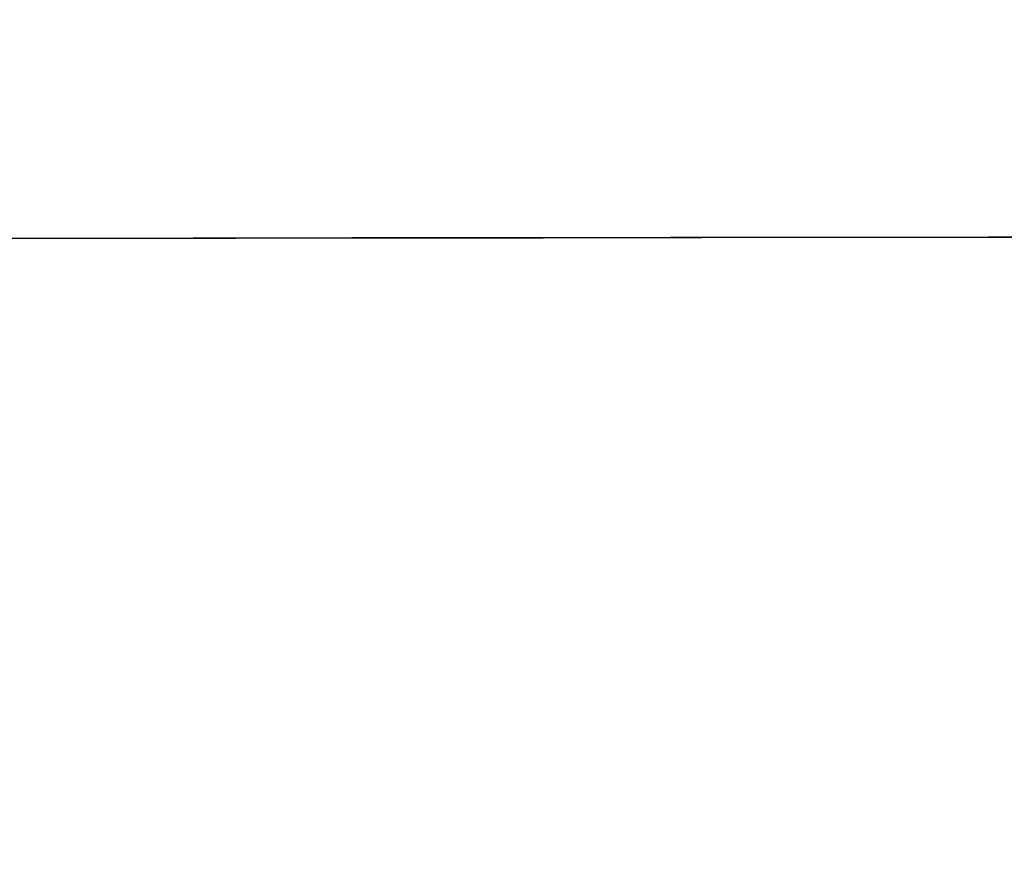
# Model space of a CAD drawing. Header units: millimetres. Extents: x -2852 to 102, y -106 to 97.
# Tile 207 of 256: x -717 to -699, y -12 to 3. Entities that reach past the tile are written whole.
import ezdxf

# ---------------------------------------------------------------- set-up
doc = ezdxf.new("R2010")
doc.units = ezdxf.units.MM
doc.header["$MEASUREMENT"] = 0
doc.layers.add('Predefinito', color=5, linetype='Continuous')

msp = doc.modelspace()

# ---------------------------------------------------------------- linework, layer by layer
at = {"layer": 'Predefinito', "extrusion": (-0.001367, 0.999999, 0)}
for points in [[(64.272, 1026.299), (114.855, 933.904), (131.997, 904.448), (149.724, 875.343), (169.253, 844.957), (190.093, 814.542), (200.992, 799.478), (212.179, 784.626), (223.646, 770.047), (235.446, 755.736), (247.449, 741.9), (259.829, 728.401), (272.338, 715.565), (278.747, 709.301), (285.266, 703.152), (291.702, 697.297), (298.249, 691.567), (304.909, 685.97), (311.688, 680.516), (318.347, 675.397), (325.123, 670.432), (332.018, 665.636), (339.035, 661.02), (345.91, 656.757), (352.902, 652.689), (360.013, 648.829), (367.24, 645.193), (374.335, 641.909), (381.535, 638.866), (385.173, 637.439), (388.837, 636.079), (392.525, 634.787), (396.238, 633.565), (400.428, 632.282), (404.645, 631.09), (408.887, 629.991), (413.15, 628.985), (417.184, 628.121), (421.235, 627.339), (425.301, 626.637), (429.381, 626.015), (433.444, 625.477), (437.517, 625.017), (441.597, 624.634), (445.685, 624.328), (449.777, 624.098), (453.873, 623.942), (457.972, 623.861), (462.071, 623.853), (470.244, 624.051), (478.406, 624.529), (486.547, 625.279), (494.66, 626.292), (502.73, 627.558), (510.756, 629.072), (518.735, 630.826), (526.659, 632.811), (534.488, 635.012), (542.253, 637.429), (549.95, 640.057), (557.573, 642.89), (565.032, 645.886), (572.41, 649.073), (579.705, 652.448), (586.913, 656.005), (593.875, 659.66), (600.745, 663.485), (607.519, 667.477), (614.191, 671.637), (620.341, 675.681), (626.394, 679.871), (632.344, 684.206), (638.185, 688.686), (645.582, 694.709), (652.775, 700.974), (656.585, 704.469), (660.331, 708.031), (664.013, 711.66), (667.63, 715.354), (674.543, 722.79), (681.203, 730.452), (687.557, 738.254), (693.673, 746.245), (699.554, 754.398), (705.219, 762.705), (710.715, 771.198), (716.021, 779.808), (721.257, 788.694), (726.337, 797.672), (736.107, 815.841), (791.425, 926.067), (803.138, 947.605), (815.813, 969.545), (839.302, 1007.397), (842.429, 1012.752), (843.86, 1015.323), (845.243, 1017.918), (846.485, 1020.37), (847.665, 1022.852), (848.653, 1025.096), (849.119, 1026.23), (849.565, 1027.372)], [(64.272, 1026.299), (114.855, 933.904), (131.997, 904.448), (149.724, 875.343), (169.253, 844.957), (190.093, 814.542), (200.992, 799.478), (212.179, 784.626), (223.646, 770.047), (235.446, 755.736), (247.449, 741.9), (259.829, 728.401), (272.338, 715.565), (278.747, 709.301), (285.266, 703.152), (291.702, 697.297), (298.249, 691.567), (304.909, 685.97), (311.688, 680.516), (318.347, 675.397), (325.123, 670.432), (332.018, 665.636), (339.035, 661.02), (345.91, 656.757), (352.902, 652.689), (360.013, 648.829), (367.24, 645.193), (374.335, 641.909), (381.535, 638.866), (385.173, 637.439), (388.837, 636.079), (392.525, 634.787), (396.238, 633.565), (400.428, 632.282), (404.645, 631.09), (408.887, 629.991), (413.15, 628.985), (417.184, 628.121), (421.235, 627.339), (425.301, 626.637), (429.381, 626.015), (433.444, 625.477), (437.517, 625.017), (441.597, 624.634), (445.685, 624.328), (449.777, 624.098), (453.873, 623.942), (457.972, 623.861), (462.071, 623.853), (470.244, 624.051), (478.406, 624.529), (486.547, 625.279), (494.66, 626.292), (502.73, 627.558), (510.756, 629.072), (518.735, 630.826), (526.659, 632.811), (534.488, 635.012), (542.253, 637.429), (549.95, 640.057), (557.573, 642.89), (565.032, 645.886), (572.41, 649.073), (579.705, 652.448), (586.913, 656.005), (593.875, 659.66), (600.745, 663.485), (607.519, 667.477), (614.191, 671.637), (620.341, 675.681), (626.394, 679.871), (632.344, 684.206), (638.185, 688.686), (645.582, 694.709), (652.775, 700.974), (656.585, 704.469), (660.331, 708.031), (664.013, 711.66), (667.63, 715.354), (674.543, 722.79), (681.203, 730.452), (687.557, 738.254), (693.673, 746.245), (699.554, 754.398), (705.219, 762.705), (710.715, 771.198), (716.021, 779.808), (721.257, 788.694), (726.337, 797.672), (736.107, 815.841), (791.425, 926.067), (803.138, 947.605), (815.813, 969.545), (839.302, 1007.397), (842.429, 1012.752), (843.86, 1015.323), (845.243, 1017.918), (846.485, 1020.37), (847.665, 1022.852), (848.653, 1025.096), (849.119, 1026.23), (849.565, 1027.372)], [(57.948, 1023.296), (108.593, 930.777), (125.793, 901.207), (143.591, 871.968), (163.214, 841.419), (184.171, 810.81), (195.139, 795.638), (206.404, 780.669), (217.96, 765.964), (229.86, 751.517), (241.976, 737.536), (254.485, 723.881), (267.139, 710.878), (273.629, 704.526), (280.235, 698.285), (286.762, 692.338), (293.407, 686.511), (300.173, 680.815), (307.066, 675.259), (313.845, 670.037), (320.75, 664.967), (327.784, 660.062), (334.95, 655.335), (341.982, 650.963), (349.143, 646.784), (356.435, 642.812), (363.858, 639.064), (371.156, 635.672), (378.573, 632.523), (382.326, 631.044), (386.108, 629.633), (389.918, 628.291), (393.756, 627.02), (398.09, 625.684), (402.453, 624.442), (406.839, 623.297), (411.248, 622.248), (415.418, 621.348), (419.605, 620.531), (423.806, 619.798), (428.02, 619.149), (432.216, 618.586), (436.42, 618.103), (440.632, 617.701), (444.848, 617.378), (449.069, 617.134), (453.292, 616.966), (457.516, 616.876), (461.739, 616.861), (470.154, 617.052), (478.552, 617.531), (486.923, 618.289), (495.259, 619.317), (503.545, 620.606), (511.782, 622.148), (519.964, 623.935), (528.086, 625.958), (536.107, 628.202), (544.059, 630.666), (551.938, 633.345), (559.739, 636.234), (567.369, 639.288), (574.915, 642.537), (582.375, 645.977), (589.745, 649.604), (596.864, 653.33), (603.889, 657.23), (610.816, 661.303), (617.641, 665.546), (623.934, 669.674), (630.13, 673.951), (636.223, 678.379), (642.209, 682.958), (649.793, 689.117), (657.17, 695.526), (661.077, 699.1), (664.919, 702.744), (668.695, 706.456), (672.403, 710.234), (679.487, 717.834), (686.307, 725.662), (692.807, 733.624), (699.057, 741.771), (705.058, 750.073), (710.831, 758.52), (716.422, 767.144), (721.811, 775.874), (727.119, 784.869), (732.261, 793.943), (742.124, 812.264), (797.421, 922.454), (809.049, 943.855), (821.615, 965.629), (845.1, 1003.476), (848.324, 1008.976), (851.271, 1014.359), (852.592, 1016.949), (853.866, 1019.604), (854.952, 1022.041), (855.472, 1023.29), (855.975, 1024.56)], [(57.948, 1023.296), (108.593, 930.777), (125.793, 901.207), (143.591, 871.968), (163.214, 841.419), (184.171, 810.81), (195.139, 795.638), (206.404, 780.669), (217.96, 765.964), (229.86, 751.517), (241.976, 737.536), (254.485, 723.881), (267.139, 710.878), (273.629, 704.526), (280.235, 698.285), (286.762, 692.338), (293.407, 686.511), (300.173, 680.815), (307.066, 675.259), (313.845, 670.037), (320.75, 664.967), (327.784, 660.062), (334.95, 655.335), (341.982, 650.963), (349.143, 646.784), (356.435, 642.812), (363.858, 639.064), (371.156, 635.672), (378.573, 632.523), (382.326, 631.044), (386.108, 629.633), (389.918, 628.291), (393.756, 627.02), (398.09, 625.684), (402.453, 624.442), (406.839, 623.297), (411.248, 622.248), (415.418, 621.348), (419.605, 620.531), (423.806, 619.798), (428.02, 619.149), (432.216, 618.586), (436.42, 618.103), (440.632, 617.701), (444.848, 617.378), (449.069, 617.134), (453.292, 616.966), (457.516, 616.876), (461.739, 616.861), (470.154, 617.052), (478.552, 617.531), (486.923, 618.289), (495.259, 619.317), (503.545, 620.606), (511.782, 622.148), (519.964, 623.935), (528.086, 625.958), (536.107, 628.202), (544.059, 630.666), (551.938, 633.345), (559.739, 636.234), (567.369, 639.288), (574.915, 642.537), (582.375, 645.977), (589.745, 649.604), (596.864, 653.33), (603.889, 657.23), (610.816, 661.303), (617.641, 665.546), (623.934, 669.674), (630.13, 673.951), (636.223, 678.379), (642.209, 682.958), (649.793, 689.117), (657.17, 695.526), (661.077, 699.1), (664.919, 702.744), (668.695, 706.456), (672.403, 710.234), (679.487, 717.834), (686.307, 725.662), (692.807, 733.624), (699.057, 741.771), (705.058, 750.073), (710.831, 758.52), (716.422, 767.144), (721.811, 775.874), (727.119, 784.869), (732.261, 793.943), (742.124, 812.264), (797.421, 922.454), (809.049, 943.855), (821.615, 965.629), (845.1, 1003.476), (848.324, 1008.976), (851.271, 1014.359), (852.592, 1016.949), (853.866, 1019.604), (854.952, 1022.041), (855.472, 1023.29), (855.975, 1024.56)], [(849.691, 1027.529), (849.25, 1026.387), (848.776, 1025.227), (847.734, 1022.851), (846.573, 1020.407), (845.305, 1017.901), (843.939, 1015.338), (842.485, 1012.724), (839.352, 1007.359), (811.833, 962.685), (799.482, 940.88), (788.035, 919.481), (738.069, 819.479), (728.276, 801.056), (718.13, 783.218), (712.87, 774.526), (707.454, 765.991), (701.86, 757.614), (696.067, 749.4), (690.051, 741.351), (683.791, 733.471), (677.263, 725.762), (670.445, 718.229), (663.316, 710.874), (659.627, 707.264), (655.852, 703.7), (651.987, 700.182), (648.031, 696.711), (643.979, 693.287), (639.83, 689.91), (633.941, 685.329), (627.868, 680.846), (621.618, 676.472), (615.201, 672.212), (608.623, 668.076), (601.891, 664.072), (595.015, 660.207), (588, 656.491), (580.856, 652.931), (573.589, 649.535), (566.207, 646.311), (558.719, 643.268), (551.131, 640.414), (543.451, 637.756), (535.687, 635.304), (527.846, 633.065), (519.937, 631.047), (511.966, 629.258), (503.942, 627.707), (495.872, 626.402), (487.764, 625.351), (479.625, 624.561), (471.464, 624.042), (463.287, 623.802), (459.195, 623.788), (455.103, 623.847), (451.01, 623.98), (446.918, 624.188), (442.829, 624.471), (438.742, 624.831), (434.659, 625.268), (430.581, 625.785), (426.508, 626.381), (422.443, 627.058), (418.385, 627.816), (414.335, 628.658), (410.296, 629.583), (406.266, 630.593), (402.249, 631.69), (398.243, 632.873), (394.569, 634.039), (390.906, 635.278), (387.255, 636.59), (383.615, 637.973), (379.988, 639.427), (376.372, 640.95), (369.177, 644.199), (362.032, 647.713), (354.937, 651.484), (347.894, 655.503), (340.903, 659.761), (333.966, 664.252), (327.084, 668.966), (320.256, 673.895), (313.486, 679.031), (306.773, 684.365), (300.118, 689.89), (293.523, 695.597), (286.989, 701.478), (280.516, 707.524), (274.106, 713.727), (261.477, 726.573), (249.111, 739.949), (237.015, 753.788), (225.197, 768.025), (213.667, 782.594), (202.431, 797.427), (191.497, 812.46), (170.571, 842.859), (150.952, 873.26), (132.705, 903.136), (115.895, 931.956), (64.308, 1026.1)], [(849.691, 1027.529), (849.25, 1026.387), (848.776, 1025.227), (847.734, 1022.851), (846.573, 1020.407), (845.305, 1017.901), (843.939, 1015.338), (842.485, 1012.724), (839.352, 1007.359), (811.833, 962.685), (799.482, 940.88), (788.035, 919.481), (738.069, 819.479), (728.276, 801.056), (718.13, 783.218), (712.87, 774.526), (707.454, 765.991), (701.86, 757.614), (696.067, 749.4), (690.051, 741.351), (683.791, 733.471), (677.263, 725.762), (670.445, 718.229), (663.316, 710.874), (659.627, 707.264), (655.852, 703.7), (651.987, 700.182), (648.031, 696.711), (643.979, 693.287), (639.83, 689.91), (633.941, 685.329), (627.868, 680.846), (621.618, 676.472), (615.201, 672.212), (608.623, 668.076), (601.891, 664.072), (595.015, 660.207), (588, 656.491), (580.856, 652.931), (573.589, 649.535), (566.207, 646.311), (558.719, 643.268), (551.131, 640.414), (543.451, 637.756), (535.687, 635.304), (527.846, 633.065), (519.937, 631.047), (511.966, 629.258), (503.942, 627.707), (495.872, 626.402), (487.764, 625.351), (479.625, 624.561), (471.464, 624.042), (463.287, 623.802), (459.195, 623.788), (455.103, 623.847), (451.01, 623.98), (446.918, 624.188), (442.829, 624.471), (438.742, 624.831), (434.659, 625.268), (430.581, 625.785), (426.508, 626.381), (422.443, 627.058), (418.385, 627.816), (414.335, 628.658), (410.296, 629.583), (406.266, 630.593), (402.249, 631.69), (398.243, 632.873), (394.569, 634.039), (390.906, 635.278), (387.255, 636.59), (383.615, 637.973), (379.988, 639.427), (376.372, 640.95), (369.177, 644.199), (362.032, 647.713), (354.937, 651.484), (347.894, 655.503), (340.903, 659.761), (333.966, 664.252), (327.084, 668.966), (320.256, 673.895), (313.486, 679.031), (306.773, 684.365), (300.118, 689.89), (293.523, 695.597), (286.989, 701.478), (280.516, 707.524), (274.106, 713.727), (261.477, 726.573), (249.111, 739.949), (237.015, 753.788), (225.197, 768.025), (213.667, 782.594), (202.431, 797.427), (191.497, 812.46), (170.571, 842.859), (150.952, 873.26), (132.705, 903.136), (115.895, 931.956), (64.308, 1026.1)], [(70.595, 1029.301), (121.118, 937.031), (138.202, 907.69), (155.856, 878.718), (175.293, 848.496), (196.016, 818.274), (206.845, 803.318), (217.953, 788.583), (229.332, 774.129), (241.031, 759.954), (252.923, 746.264), (265.174, 732.922), (277.537, 720.252), (283.865, 714.077), (290.297, 708.019), (296.642, 702.257), (303.091, 696.622), (309.645, 691.124), (316.31, 685.773), (322.85, 680.757), (329.497, 675.898), (336.253, 671.21), (343.119, 666.705), (349.838, 662.552), (356.661, 658.594), (363.59, 654.846), (370.622, 651.322), (377.513, 648.146), (384.496, 645.208), (388.02, 643.834), (391.566, 642.525), (395.133, 641.283), (398.721, 640.11), (402.767, 638.88), (406.838, 637.738), (410.934, 636.685), (415.053, 635.721), (418.95, 634.895), (422.865, 634.146), (426.796, 633.475), (430.741, 632.882), (434.672, 632.369), (438.613, 631.931), (442.563, 631.567), (446.521, 631.278), (450.485, 631.062), (454.455, 630.918), (458.428, 630.846), (462.403, 630.845), (470.334, 631.051), (478.259, 631.528), (486.171, 632.269), (494.061, 633.266), (501.914, 634.511), (509.731, 635.997), (517.505, 637.717), (525.231, 639.664), (532.869, 641.822), (540.447, 644.192), (547.962, 646.769), (555.408, 649.547), (562.695, 652.485), (569.905, 655.61), (577.035, 658.918), (584.081, 662.407), (590.887, 665.99), (597.602, 669.739), (604.222, 673.652), (610.741, 677.728), (616.749, 681.689), (622.658, 685.791), (628.465, 690.033), (634.162, 694.414), (641.371, 700.301), (648.381, 706.423), (652.093, 709.837), (655.743, 713.318), (659.332, 716.865), (662.858, 720.475), (669.599, 727.746), (676.099, 735.243), (682.307, 742.884), (688.289, 750.719), (694.05, 758.723), (699.608, 766.89), (705.008, 775.252), (710.231, 783.742), (715.395, 792.519), (720.413, 801.401), (730.09, 819.418), (785.429, 929.679), (797.228, 951.356), (810.011, 973.46), (833.503, 1011.318), (836.534, 1016.527), (837.904, 1019.002), (839.216, 1021.478), (840.378, 1023.791), (841.464, 1026.099), (842.355, 1028.15), (842.767, 1029.17), (843.154, 1030.183)], [(70.595, 1029.301), (121.118, 937.031), (138.202, 907.69), (155.856, 878.718), (175.293, 848.496), (196.016, 818.274), (206.845, 803.318), (217.953, 788.583), (229.332, 774.129), (241.031, 759.954), (252.923, 746.264), (265.174, 732.922), (277.537, 720.252), (283.865, 714.077), (290.297, 708.019), (296.642, 702.257), (303.091, 696.622), (309.645, 691.124), (316.31, 685.773), (322.85, 680.757), (329.497, 675.898), (336.253, 671.21), (343.119, 666.705), (349.838, 662.552), (356.661, 658.594), (363.59, 654.846), (370.622, 651.322), (377.513, 648.146), (384.496, 645.208), (388.02, 643.834), (391.566, 642.525), (395.133, 641.283), (398.721, 640.11), (402.767, 638.88), (406.838, 637.738), (410.934, 636.685), (415.053, 635.721), (418.95, 634.895), (422.865, 634.146), (426.796, 633.475), (430.741, 632.882), (434.672, 632.369), (438.613, 631.931), (442.563, 631.567), (446.521, 631.278), (450.485, 631.062), (454.455, 630.918), (458.428, 630.846), (462.403, 630.845), (470.334, 631.051), (478.259, 631.528), (486.171, 632.269), (494.061, 633.266), (501.914, 634.511), (509.731, 635.997), (517.505, 637.717), (525.231, 639.664), (532.869, 641.822), (540.447, 644.192), (547.962, 646.769), (555.408, 649.547), (562.695, 652.485), (569.905, 655.61), (577.035, 658.918), (584.081, 662.407), (590.887, 665.99), (597.602, 669.739), (604.222, 673.652), (610.741, 677.728), (616.749, 681.689), (622.658, 685.791), (628.465, 690.033), (634.162, 694.414), (641.371, 700.301), (648.381, 706.423), (652.093, 709.837), (655.743, 713.318), (659.332, 716.865), (662.858, 720.475), (669.599, 727.746), (676.099, 735.243), (682.307, 742.884), (688.289, 750.719), (694.05, 758.723), (699.608, 766.89), (705.008, 775.252), (710.231, 783.742), (715.395, 792.519), (720.413, 801.401), (730.09, 819.418), (785.429, 929.679), (797.228, 951.356), (810.011, 973.46), (833.503, 1011.318), (836.534, 1016.527), (837.904, 1019.002), (839.216, 1021.478), (840.378, 1023.791), (841.464, 1026.099), (842.355, 1028.15), (842.767, 1029.17), (843.154, 1030.183)], [(64.272, 1026.299), (114.855, 933.904), (131.997, 904.448), (149.724, 875.343), (169.253, 844.957), (190.093, 814.542), (200.992, 799.478), (212.179, 784.626), (223.646, 770.047), (235.446, 755.736), (247.449, 741.9), (259.829, 728.401), (272.338, 715.565), (278.747, 709.301), (285.266, 703.152), (291.702, 697.297), (298.249, 691.567), (304.909, 685.97), (311.688, 680.516), (318.347, 675.397), (325.123, 670.432), (332.018, 665.636), (339.035, 661.02), (345.91, 656.757), (352.902, 652.689), (360.013, 648.829), (367.24, 645.193), (374.335, 641.909), (381.535, 638.866), (385.173, 637.439), (388.837, 636.079), (392.525, 634.787), (396.238, 633.565), (400.428, 632.282), (404.645, 631.09), (408.887, 629.991), (413.15, 628.985), (417.184, 628.121), (421.235, 627.339), (425.301, 626.637), (429.381, 626.015), (433.444, 625.477), (437.517, 625.017), (441.597, 624.634), (445.685, 624.328), (449.777, 624.098), (453.873, 623.942), (457.972, 623.861), (462.071, 623.853), (470.244, 624.051), (478.406, 624.529), (486.547, 625.279), (494.66, 626.292), (502.73, 627.558), (510.756, 629.072), (518.735, 630.826), (526.659, 632.811), (534.488, 635.012), (542.253, 637.429), (549.95, 640.057), (557.573, 642.89), (565.032, 645.886), (572.41, 649.073), (579.705, 652.448), (586.913, 656.005), (593.875, 659.66), (600.745, 663.485), (607.519, 667.477), (614.191, 671.637), (620.341, 675.681), (626.394, 679.871), (632.344, 684.206), (638.185, 688.686), (645.582, 694.709), (652.775, 700.974), (656.585, 704.469), (660.331, 708.031), (664.013, 711.66), (667.63, 715.354), (674.543, 722.79), (681.203, 730.452), (687.557, 738.254), (693.673, 746.245), (699.554, 754.398), (705.219, 762.705), (710.715, 771.198), (716.021, 779.808), (721.257, 788.694), (726.337, 797.672), (736.107, 815.841), (791.425, 926.067), (803.138, 947.605), (815.813, 969.545), (839.302, 1007.397), (842.429, 1012.752), (843.86, 1015.323), (845.243, 1017.918), (846.485, 1020.37), (847.665, 1022.852), (848.653, 1025.096), (849.119, 1026.23), (849.565, 1027.372)], [(64.272, 1026.299), (114.855, 933.904), (131.997, 904.448), (149.724, 875.343), (169.253, 844.957), (190.093, 814.542), (200.992, 799.478), (212.179, 784.626), (223.646, 770.047), (235.446, 755.736), (247.449, 741.9), (259.829, 728.401), (272.338, 715.565), (278.747, 709.301), (285.266, 703.152), (291.702, 697.297), (298.249, 691.567), (304.909, 685.97), (311.688, 680.516), (318.347, 675.397), (325.123, 670.432), (332.018, 665.636), (339.035, 661.02), (345.91, 656.757), (352.902, 652.689), (360.013, 648.829), (367.24, 645.193), (374.335, 641.909), (381.535, 638.866), (385.173, 637.439), (388.837, 636.079), (392.525, 634.787), (396.238, 633.565), (400.428, 632.282), (404.645, 631.09), (408.887, 629.991), (413.15, 628.985), (417.184, 628.121), (421.235, 627.339), (425.301, 626.637), (429.381, 626.015), (433.444, 625.477), (437.517, 625.017), (441.597, 624.634), (445.685, 624.328), (449.777, 624.098), (453.873, 623.942), (457.972, 623.861), (462.071, 623.853), (470.244, 624.051), (478.406, 624.529), (486.547, 625.279), (494.66, 626.292), (502.73, 627.558), (510.756, 629.072), (518.735, 630.826), (526.659, 632.811), (534.488, 635.012), (542.253, 637.429), (549.95, 640.057), (557.573, 642.89), (565.032, 645.886), (572.41, 649.073), (579.705, 652.448), (586.913, 656.005), (593.875, 659.66), (600.745, 663.485), (607.519, 667.477), (614.191, 671.637), (620.341, 675.681), (626.394, 679.871), (632.344, 684.206), (638.185, 688.686), (645.582, 694.709), (652.775, 700.974), (656.585, 704.469), (660.331, 708.031), (664.013, 711.66), (667.63, 715.354), (674.543, 722.79), (681.203, 730.452), (687.557, 738.254), (693.673, 746.245), (699.554, 754.398), (705.219, 762.705), (710.715, 771.198), (716.021, 779.808), (721.257, 788.694), (726.337, 797.672), (736.107, 815.841), (791.425, 926.067), (803.138, 947.605), (815.813, 969.545), (839.302, 1007.397), (842.429, 1012.752), (843.86, 1015.323), (845.243, 1017.918), (846.485, 1020.37), (847.665, 1022.852), (848.653, 1025.096), (849.119, 1026.23), (849.565, 1027.372)]]:
    msp.add_lwpolyline(points, dxfattribs=at)
at = {"layer": 'Predefinito', "extrusion": (-0.562059, -0.000768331, 0.827097)}
msp.add_lwpolyline([(4.033, -160.92), (3.878, -160.918), (3.721, -160.913), (3.563, -160.904), (3.404, -160.891), (3.244, -160.875), (3.083, -160.855), (2.922, -160.831), (2.76, -160.803), (2.597, -160.771), (2.434, -160.735), (2.271, -160.694), (2.107, -160.65), (1.944, -160.601), (1.781, -160.547), (1.619, -160.49), (1.457, -160.428), (1.295, -160.362), (1.135, -160.292), (0.976, -160.217), (0.818, -160.138), (0.662, -160.054), (0.507, -159.967), (0.354, -159.875), (0.203, -159.779), (0.054, -159.679), (-0.093, -159.574), (-0.237, -159.466), (-0.379, -159.354), (-0.518, -159.238), (-0.654, -159.119), (-0.787, -158.996), (-0.916, -158.869), (-1.043, -158.74), (-1.166, -158.607), (-1.285, -158.471), (-1.401, -158.332), (-1.513, -158.19), (-1.621, -158.046), (-1.726, -157.899), (-1.826, -157.75), (-1.922, -157.599), (-2.014, -157.446), (-2.101, -157.291), (-2.185, -157.135), (-2.264, -156.977), (-2.339, -156.818), (-2.409, -156.658), (-2.475, -156.496), (-2.537, -156.334), (-2.594, -156.172), (-2.648, -156.009), (-2.696, -155.846), (-2.741, -155.683), (-2.781, -155.519), (-2.818, -155.356), (-2.85, -155.193), (-2.878, -155.031), (-2.902, -154.87), (-2.922, -154.709), (-2.938, -154.549), (-2.951, -154.39), (-2.96, -154.232), (-2.965, -154.075), (-2.967, -153.92), (-2.965, -153.764), (-2.96, -153.608), (-2.951, -153.45), (-2.938, -153.291), (-2.922, -153.131), (-2.902, -152.97), (-2.878, -152.808), (-2.85, -152.646), (-2.818, -152.483), (-2.781, -152.32), (-2.741, -152.157), (-2.696, -151.994), (-2.648, -151.83), (-2.594, -151.667), (-2.537, -151.505), (-2.475, -151.343), (-2.409, -151.182), (-2.339, -151.022), (-2.264, -150.863), (-2.185, -150.705), (-2.101, -150.548), (-2.014, -150.393), (-1.922, -150.24), (-1.826, -150.089), (-1.726, -149.94), (-1.621, -149.794), (-1.513, -149.649), (-1.401, -149.508), (-1.285, -149.369), (-1.166, -149.233), (-1.043, -149.1), (-0.916, -148.97), (-0.787, -148.844), (-0.654, -148.72), (-0.518, -148.601), (-0.379, -148.485), (-0.237, -148.373), (-0.093, -148.265), (0.054, -148.161), (0.203, -148.061), (0.354, -147.965), (0.507, -147.873), (0.662, -147.785), (0.818, -147.702), (0.976, -147.623), (1.135, -147.548), (1.295, -147.477), (1.457, -147.411), (1.619, -147.349), (1.781, -147.292), (1.944, -147.239), (2.107, -147.19), (2.271, -147.145), (2.434, -147.105), (2.597, -147.069), (2.76, -147.037), (2.922, -147.009), (3.083, -146.984), (3.244, -146.964), (3.404, -146.948), (3.563, -146.936), (3.721, -146.927), (3.878, -146.921), (4.033, -146.92), (4.189, -146.921), (4.345, -146.927), (4.503, -146.936), (4.662, -146.948), (4.822, -146.964), (4.983, -146.984), (5.145, -147.009), (5.307, -147.037), (5.47, -147.069), (5.633, -147.105), (5.796, -147.145), (5.959, -147.19), (6.123, -147.239), (6.286, -147.292), (6.448, -147.349), (6.61, -147.411), (6.771, -147.477), (6.931, -147.548), (7.091, -147.623), (7.248, -147.702), (7.405, -147.785), (7.56, -147.873), (7.713, -147.965), (7.864, -148.061), (8.013, -148.161), (8.159, -148.265), (8.304, -148.373), (8.445, -148.485), (8.584, -148.601), (8.72, -148.72), (8.853, -148.844), (8.983, -148.97), (9.11, -149.1), (9.233, -149.233), (9.352, -149.369), (9.468, -149.508), (9.58, -149.649), (9.688, -149.794), (9.792, -149.94), (9.892, -150.089), (9.988, -150.24), (10.08, -150.393), (10.168, -150.548), (10.251, -150.705), (10.33, -150.863), (10.405, -151.022), (10.476, -151.182), (10.542, -151.343), (10.604, -151.505), (10.661, -151.667), (10.714, -151.83), (10.763, -151.994), (10.808, -152.157), (10.848, -152.32), (10.884, -152.483), (10.916, -152.646), (10.945, -152.808), (10.969, -152.97), (10.989, -153.131), (11.005, -153.291), (11.018, -153.45), (11.026, -153.608), (11.032, -153.764), (11.033, -153.92), (11.032, -154.075), (11.026, -154.232), (11.018, -154.39), (11.005, -154.549), (10.989, -154.709), (10.969, -154.87), (10.945, -155.031), (10.916, -155.193), (10.884, -155.356), (10.848, -155.519), (10.808, -155.683), (10.763, -155.846), (10.714, -156.009), (10.661, -156.172), (10.604, -156.334), (10.542, -156.496), (10.476, -156.658), (10.405, -156.818), (10.33, -156.977), (10.251, -157.135), (10.168, -157.291), (10.08, -157.446), (9.988, -157.599), (9.892, -157.75), (9.792, -157.899), (9.688, -158.046), (9.58, -158.19), (9.468, -158.332), (9.352, -158.471), (9.233, -158.607), (9.11, -158.74), (8.983, -158.869), (8.853, -158.996), (8.72, -159.119), (8.584, -159.238), (8.445, -159.354), (8.304, -159.466), (8.159, -159.574), (8.013, -159.679), (7.864, -159.779), (7.713, -159.875), (7.56, -159.967), (7.405, -160.054), (7.248, -160.138), (7.091, -160.217), (6.931, -160.292), (6.771, -160.362), (6.61, -160.428), (6.448, -160.49), (6.286, -160.547), (6.123, -160.601), (5.959, -160.65), (5.796, -160.694), (5.633, -160.735), (5.47, -160.771), (5.307, -160.803), (5.145, -160.831), (4.983, -160.855), (4.822, -160.875), (4.662, -160.891), (4.503, -160.904), (4.345, -160.913), (4.189, -160.918), (4.033, -160.92)], dxfattribs=at)
msp.add_lwpolyline([(4.033, -160.92), (3.878, -160.918), (3.721, -160.913), (3.563, -160.904), (3.404, -160.891), (3.244, -160.875), (3.083, -160.855), (2.922, -160.831), (2.76, -160.803), (2.597, -160.771), (2.434, -160.735), (2.271, -160.694), (2.107, -160.65), (1.944, -160.601), (1.781, -160.547), (1.619, -160.49), (1.457, -160.428), (1.295, -160.362), (1.135, -160.292), (0.976, -160.217), (0.818, -160.138), (0.662, -160.054), (0.507, -159.967), (0.354, -159.875), (0.203, -159.779), (0.054, -159.679), (-0.093, -159.574), (-0.237, -159.466), (-0.379, -159.354), (-0.518, -159.238), (-0.654, -159.119), (-0.787, -158.996), (-0.916, -158.869), (-1.043, -158.74), (-1.166, -158.607), (-1.285, -158.471), (-1.401, -158.332), (-1.513, -158.19), (-1.621, -158.046), (-1.726, -157.899), (-1.826, -157.75), (-1.922, -157.599), (-2.014, -157.446), (-2.101, -157.291), (-2.185, -157.135), (-2.264, -156.977), (-2.339, -156.818), (-2.409, -156.658), (-2.475, -156.496), (-2.537, -156.334), (-2.594, -156.172), (-2.648, -156.009), (-2.696, -155.846), (-2.741, -155.683), (-2.781, -155.519), (-2.818, -155.356), (-2.85, -155.193), (-2.878, -155.031), (-2.902, -154.87), (-2.922, -154.709), (-2.938, -154.549), (-2.951, -154.39), (-2.96, -154.232), (-2.965, -154.075), (-2.967, -153.92), (-2.965, -153.764), (-2.96, -153.608), (-2.951, -153.45), (-2.938, -153.291), (-2.922, -153.131), (-2.902, -152.97), (-2.878, -152.808), (-2.85, -152.646), (-2.818, -152.483), (-2.781, -152.32), (-2.741, -152.157), (-2.696, -151.994), (-2.648, -151.83), (-2.594, -151.667), (-2.537, -151.505), (-2.475, -151.343), (-2.409, -151.182), (-2.339, -151.022), (-2.264, -150.863), (-2.185, -150.705), (-2.101, -150.548), (-2.014, -150.393), (-1.922, -150.24), (-1.826, -150.089), (-1.726, -149.94), (-1.621, -149.794), (-1.513, -149.649), (-1.401, -149.508), (-1.285, -149.369), (-1.166, -149.233), (-1.043, -149.1), (-0.916, -148.97), (-0.787, -148.844), (-0.654, -148.72), (-0.518, -148.601), (-0.379, -148.485), (-0.237, -148.373), (-0.093, -148.265), (0.054, -148.161), (0.203, -148.061), (0.354, -147.965), (0.507, -147.873), (0.662, -147.785), (0.818, -147.702), (0.976, -147.623), (1.135, -147.548), (1.295, -147.477), (1.457, -147.411), (1.619, -147.349), (1.781, -147.292), (1.944, -147.239), (2.107, -147.19), (2.271, -147.145), (2.434, -147.105), (2.597, -147.069), (2.76, -147.037), (2.922, -147.009), (3.083, -146.984), (3.244, -146.964), (3.404, -146.948), (3.563, -146.936), (3.721, -146.927), (3.878, -146.921), (4.033, -146.92), (4.189, -146.921), (4.345, -146.927), (4.503, -146.936), (4.662, -146.948), (4.822, -146.964), (4.983, -146.984), (5.145, -147.009), (5.307, -147.037), (5.47, -147.069), (5.633, -147.105), (5.796, -147.145), (5.959, -147.19), (6.123, -147.239), (6.286, -147.292), (6.448, -147.349), (6.61, -147.411), (6.771, -147.477), (6.931, -147.548), (7.091, -147.623), (7.248, -147.702), (7.405, -147.785), (7.56, -147.873), (7.713, -147.965), (7.864, -148.061), (8.013, -148.161), (8.159, -148.265), (8.304, -148.373), (8.445, -148.485), (8.584, -148.601), (8.72, -148.72), (8.853, -148.844), (8.983, -148.97), (9.11, -149.1), (9.233, -149.233), (9.352, -149.369), (9.468, -149.508), (9.58, -149.649), (9.688, -149.794), (9.792, -149.94), (9.892, -150.089), (9.988, -150.24), (10.08, -150.393), (10.168, -150.548), (10.251, -150.705), (10.33, -150.863), (10.405, -151.022), (10.476, -151.182), (10.542, -151.343), (10.604, -151.505), (10.661, -151.667), (10.714, -151.83), (10.763, -151.994), (10.808, -152.157), (10.848, -152.32), (10.884, -152.483), (10.916, -152.646), (10.945, -152.808), (10.969, -152.97), (10.989, -153.131), (11.005, -153.291), (11.018, -153.45), (11.026, -153.608), (11.032, -153.764), (11.033, -153.92), (11.032, -154.075), (11.026, -154.232), (11.018, -154.39), (11.005, -154.549), (10.989, -154.709), (10.969, -154.87), (10.945, -155.031), (10.916, -155.193), (10.884, -155.356), (10.848, -155.519), (10.808, -155.683), (10.763, -155.846), (10.714, -156.009), (10.661, -156.172), (10.604, -156.334), (10.542, -156.496), (10.476, -156.658), (10.405, -156.818), (10.33, -156.977), (10.251, -157.135), (10.168, -157.291), (10.08, -157.446), (9.988, -157.599), (9.892, -157.75), (9.792, -157.899), (9.688, -158.046), (9.58, -158.19), (9.468, -158.332), (9.352, -158.471), (9.233, -158.607), (9.11, -158.74), (8.983, -158.869), (8.853, -158.996), (8.72, -159.119), (8.584, -159.238), (8.445, -159.354), (8.304, -159.466), (8.159, -159.574), (8.013, -159.679), (7.864, -159.779), (7.713, -159.875), (7.56, -159.967), (7.405, -160.054), (7.248, -160.138), (7.091, -160.217), (6.931, -160.292), (6.771, -160.362), (6.61, -160.428), (6.448, -160.49), (6.286, -160.547), (6.123, -160.601), (5.959, -160.65), (5.796, -160.694), (5.633, -160.735), (5.47, -160.771), (5.307, -160.803), (5.145, -160.831), (4.983, -160.855), (4.822, -160.875), (4.662, -160.891), (4.503, -160.904), (4.345, -160.913), (4.189, -160.918), (4.033, -160.92)], dxfattribs=at)
at = {"layer": 'Predefinito', "extrusion": (-0.579129, -0.000791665, 0.815236)}
msp.add_lwpolyline([(4.033, -139.777), (3.878, -139.775), (3.721, -139.77), (3.563, -139.761), (3.404, -139.748), (3.244, -139.732), (3.083, -139.712), (2.922, -139.688), (2.76, -139.66), (2.597, -139.628), (2.434, -139.591), (2.271, -139.551), (2.107, -139.506), (1.944, -139.458), (1.781, -139.404), (1.619, -139.347), (1.457, -139.285), (1.295, -139.219), (1.135, -139.149), (0.976, -139.074), (0.818, -138.995), (0.662, -138.911), (0.507, -138.824), (0.354, -138.732), (0.203, -138.636), (0.054, -138.536), (-0.093, -138.431), (-0.237, -138.323), (-0.379, -138.211), (-0.518, -138.095), (-0.654, -137.976), (-0.787, -137.853), (-0.916, -137.726), (-1.043, -137.597), (-1.166, -137.464), (-1.285, -137.328), (-1.401, -137.189), (-1.513, -137.047), (-1.621, -136.903), (-1.726, -136.756), (-1.826, -136.607), (-1.922, -136.456), (-2.014, -136.303), (-2.101, -136.148), (-2.185, -135.992), (-2.264, -135.834), (-2.339, -135.675), (-2.409, -135.515), (-2.475, -135.353), (-2.537, -135.191), (-2.594, -135.029), (-2.648, -134.866), (-2.696, -134.703), (-2.741, -134.539), (-2.781, -134.376), (-2.818, -134.213), (-2.85, -134.05), (-2.878, -133.888), (-2.902, -133.727), (-2.922, -133.566), (-2.938, -133.406), (-2.951, -133.247), (-2.96, -133.089), (-2.965, -132.932), (-2.967, -132.777), (-2.965, -132.621), (-2.96, -132.465), (-2.951, -132.307), (-2.938, -132.148), (-2.922, -131.988), (-2.902, -131.827), (-2.878, -131.665), (-2.85, -131.503), (-2.818, -131.34), (-2.781, -131.177), (-2.741, -131.014), (-2.696, -130.851), (-2.648, -130.687), (-2.594, -130.524), (-2.537, -130.362), (-2.475, -130.2), (-2.409, -130.039), (-2.339, -129.879), (-2.264, -129.72), (-2.185, -129.562), (-2.101, -129.405), (-2.014, -129.25), (-1.922, -129.097), (-1.826, -128.946), (-1.726, -128.797), (-1.621, -128.651), (-1.513, -128.506), (-1.401, -128.365), (-1.285, -128.226), (-1.166, -128.09), (-1.043, -127.957), (-0.916, -127.827), (-0.787, -127.7), (-0.654, -127.577), (-0.518, -127.458), (-0.379, -127.342), (-0.237, -127.23), (-0.093, -127.122), (0.054, -127.018), (0.203, -126.918), (0.354, -126.822), (0.507, -126.73), (0.662, -126.642), (0.818, -126.559), (0.976, -126.48), (1.135, -126.405), (1.295, -126.334), (1.457, -126.268), (1.619, -126.206), (1.781, -126.149), (1.944, -126.096), (2.107, -126.047), (2.271, -126.002), (2.434, -125.962), (2.597, -125.926), (2.76, -125.894), (2.922, -125.866), (3.083, -125.841), (3.244, -125.821), (3.404, -125.805), (3.563, -125.792), (3.721, -125.784), (3.878, -125.778), (4.033, -125.777), (4.189, -125.778), (4.345, -125.784), (4.503, -125.792), (4.662, -125.805), (4.822, -125.821), (4.983, -125.841), (5.145, -125.866), (5.307, -125.894), (5.47, -125.926), (5.633, -125.962), (5.796, -126.002), (5.959, -126.047), (6.123, -126.096), (6.286, -126.149), (6.448, -126.206), (6.61, -126.268), (6.771, -126.334), (6.931, -126.405), (7.091, -126.48), (7.248, -126.559), (7.405, -126.642), (7.56, -126.73), (7.713, -126.822), (7.864, -126.918), (8.013, -127.018), (8.159, -127.122), (8.304, -127.23), (8.445, -127.342), (8.584, -127.458), (8.72, -127.577), (8.853, -127.7), (8.983, -127.827), (9.11, -127.957), (9.233, -128.09), (9.352, -128.226), (9.468, -128.365), (9.58, -128.506), (9.688, -128.651), (9.792, -128.797), (9.892, -128.946), (9.988, -129.097), (10.08, -129.25), (10.168, -129.405), (10.251, -129.562), (10.33, -129.72), (10.405, -129.879), (10.476, -130.039), (10.542, -130.2), (10.604, -130.362), (10.661, -130.524), (10.714, -130.687), (10.763, -130.851), (10.808, -131.014), (10.848, -131.177), (10.884, -131.34), (10.916, -131.503), (10.945, -131.665), (10.969, -131.827), (10.989, -131.988), (11.005, -132.148), (11.018, -132.307), (11.026, -132.465), (11.032, -132.621), (11.033, -132.777), (11.032, -132.932), (11.026, -133.089), (11.018, -133.247), (11.005, -133.406), (10.989, -133.566), (10.969, -133.727), (10.945, -133.888), (10.916, -134.05), (10.884, -134.213), (10.848, -134.376), (10.808, -134.539), (10.763, -134.703), (10.714, -134.866), (10.661, -135.029), (10.604, -135.191), (10.542, -135.353), (10.476, -135.515), (10.405, -135.675), (10.33, -135.834), (10.251, -135.992), (10.168, -136.148), (10.08, -136.303), (9.988, -136.456), (9.892, -136.607), (9.792, -136.756), (9.688, -136.903), (9.58, -137.047), (9.468, -137.189), (9.352, -137.328), (9.233, -137.464), (9.11, -137.597), (8.983, -137.726), (8.853, -137.853), (8.72, -137.976), (8.584, -138.095), (8.445, -138.211), (8.304, -138.323), (8.159, -138.431), (8.013, -138.536), (7.864, -138.636), (7.713, -138.732), (7.56, -138.824), (7.405, -138.911), (7.248, -138.995), (7.091, -139.074), (6.931, -139.149), (6.771, -139.219), (6.61, -139.285), (6.448, -139.347), (6.286, -139.404), (6.123, -139.458), (5.959, -139.506), (5.796, -139.551), (5.633, -139.591), (5.47, -139.628), (5.307, -139.66), (5.145, -139.688), (4.983, -139.712), (4.822, -139.732), (4.662, -139.748), (4.503, -139.761), (4.345, -139.77), (4.189, -139.775), (4.033, -139.777)], dxfattribs=at)
msp.add_lwpolyline([(4.033, -139.777), (3.878, -139.775), (3.721, -139.77), (3.563, -139.761), (3.404, -139.748), (3.244, -139.732), (3.083, -139.712), (2.922, -139.688), (2.76, -139.66), (2.597, -139.628), (2.434, -139.591), (2.271, -139.551), (2.107, -139.506), (1.944, -139.458), (1.781, -139.404), (1.619, -139.347), (1.457, -139.285), (1.295, -139.219), (1.135, -139.149), (0.976, -139.074), (0.818, -138.995), (0.662, -138.911), (0.507, -138.824), (0.354, -138.732), (0.203, -138.636), (0.054, -138.536), (-0.093, -138.431), (-0.237, -138.323), (-0.379, -138.211), (-0.518, -138.095), (-0.654, -137.976), (-0.787, -137.853), (-0.916, -137.726), (-1.043, -137.597), (-1.166, -137.464), (-1.285, -137.328), (-1.401, -137.189), (-1.513, -137.047), (-1.621, -136.903), (-1.726, -136.756), (-1.826, -136.607), (-1.922, -136.456), (-2.014, -136.303), (-2.101, -136.148), (-2.185, -135.992), (-2.264, -135.834), (-2.339, -135.675), (-2.409, -135.515), (-2.475, -135.353), (-2.537, -135.191), (-2.594, -135.029), (-2.648, -134.866), (-2.696, -134.703), (-2.741, -134.539), (-2.781, -134.376), (-2.818, -134.213), (-2.85, -134.05), (-2.878, -133.888), (-2.902, -133.727), (-2.922, -133.566), (-2.938, -133.406), (-2.951, -133.247), (-2.96, -133.089), (-2.965, -132.932), (-2.967, -132.777), (-2.965, -132.621), (-2.96, -132.465), (-2.951, -132.307), (-2.938, -132.148), (-2.922, -131.988), (-2.902, -131.827), (-2.878, -131.665), (-2.85, -131.503), (-2.818, -131.34), (-2.781, -131.177), (-2.741, -131.014), (-2.696, -130.851), (-2.648, -130.687), (-2.594, -130.524), (-2.537, -130.362), (-2.475, -130.2), (-2.409, -130.039), (-2.339, -129.879), (-2.264, -129.72), (-2.185, -129.562), (-2.101, -129.405), (-2.014, -129.25), (-1.922, -129.097), (-1.826, -128.946), (-1.726, -128.797), (-1.621, -128.651), (-1.513, -128.506), (-1.401, -128.365), (-1.285, -128.226), (-1.166, -128.09), (-1.043, -127.957), (-0.916, -127.827), (-0.787, -127.7), (-0.654, -127.577), (-0.518, -127.458), (-0.379, -127.342), (-0.237, -127.23), (-0.093, -127.122), (0.054, -127.018), (0.203, -126.918), (0.354, -126.822), (0.507, -126.73), (0.662, -126.642), (0.818, -126.559), (0.976, -126.48), (1.135, -126.405), (1.295, -126.334), (1.457, -126.268), (1.619, -126.206), (1.781, -126.149), (1.944, -126.096), (2.107, -126.047), (2.271, -126.002), (2.434, -125.962), (2.597, -125.926), (2.76, -125.894), (2.922, -125.866), (3.083, -125.841), (3.244, -125.821), (3.404, -125.805), (3.563, -125.792), (3.721, -125.784), (3.878, -125.778), (4.033, -125.777), (4.189, -125.778), (4.345, -125.784), (4.503, -125.792), (4.662, -125.805), (4.822, -125.821), (4.983, -125.841), (5.145, -125.866), (5.307, -125.894), (5.47, -125.926), (5.633, -125.962), (5.796, -126.002), (5.959, -126.047), (6.123, -126.096), (6.286, -126.149), (6.448, -126.206), (6.61, -126.268), (6.771, -126.334), (6.931, -126.405), (7.091, -126.48), (7.248, -126.559), (7.405, -126.642), (7.56, -126.73), (7.713, -126.822), (7.864, -126.918), (8.013, -127.018), (8.159, -127.122), (8.304, -127.23), (8.445, -127.342), (8.584, -127.458), (8.72, -127.577), (8.853, -127.7), (8.983, -127.827), (9.11, -127.957), (9.233, -128.09), (9.352, -128.226), (9.468, -128.365), (9.58, -128.506), (9.688, -128.651), (9.792, -128.797), (9.892, -128.946), (9.988, -129.097), (10.08, -129.25), (10.168, -129.405), (10.251, -129.562), (10.33, -129.72), (10.405, -129.879), (10.476, -130.039), (10.542, -130.2), (10.604, -130.362), (10.661, -130.524), (10.714, -130.687), (10.763, -130.851), (10.808, -131.014), (10.848, -131.177), (10.884, -131.34), (10.916, -131.503), (10.945, -131.665), (10.969, -131.827), (10.989, -131.988), (11.005, -132.148), (11.018, -132.307), (11.026, -132.465), (11.032, -132.621), (11.033, -132.777), (11.032, -132.932), (11.026, -133.089), (11.018, -133.247), (11.005, -133.406), (10.989, -133.566), (10.969, -133.727), (10.945, -133.888), (10.916, -134.05), (10.884, -134.213), (10.848, -134.376), (10.808, -134.539), (10.763, -134.703), (10.714, -134.866), (10.661, -135.029), (10.604, -135.191), (10.542, -135.353), (10.476, -135.515), (10.405, -135.675), (10.33, -135.834), (10.251, -135.992), (10.168, -136.148), (10.08, -136.303), (9.988, -136.456), (9.892, -136.607), (9.792, -136.756), (9.688, -136.903), (9.58, -137.047), (9.468, -137.189), (9.352, -137.328), (9.233, -137.464), (9.11, -137.597), (8.983, -137.726), (8.853, -137.853), (8.72, -137.976), (8.584, -138.095), (8.445, -138.211), (8.304, -138.323), (8.159, -138.431), (8.013, -138.536), (7.864, -138.636), (7.713, -138.732), (7.56, -138.824), (7.405, -138.911), (7.248, -138.995), (7.091, -139.074), (6.931, -139.149), (6.771, -139.219), (6.61, -139.285), (6.448, -139.347), (6.286, -139.404), (6.123, -139.458), (5.959, -139.506), (5.796, -139.551), (5.633, -139.591), (5.47, -139.628), (5.307, -139.66), (5.145, -139.688), (4.983, -139.712), (4.822, -139.732), (4.662, -139.748), (4.503, -139.761), (4.345, -139.77), (4.189, -139.775), (4.033, -139.777)], dxfattribs=at)
at = {"layer": 'Predefinito', "extrusion": (-0.597827, -0.000817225, 0.801625)}
msp.add_lwpolyline([(4.033, -116.356), (3.878, -116.354), (3.721, -116.349), (3.563, -116.34), (3.404, -116.327), (3.244, -116.311), (3.083, -116.291), (2.922, -116.267), (2.76, -116.239), (2.597, -116.207), (2.434, -116.17), (2.271, -116.13), (2.107, -116.085), (1.944, -116.037), (1.781, -115.983), (1.619, -115.926), (1.457, -115.864), (1.295, -115.798), (1.135, -115.728), (0.976, -115.653), (0.818, -115.574), (0.662, -115.49), (0.507, -115.403), (0.354, -115.311), (0.203, -115.215), (0.054, -115.115), (-0.093, -115.01), (-0.237, -114.902), (-0.379, -114.79), (-0.518, -114.674), (-0.654, -114.555), (-0.787, -114.432), (-0.916, -114.305), (-1.043, -114.176), (-1.166, -114.043), (-1.285, -113.907), (-1.401, -113.768), (-1.513, -113.626), (-1.621, -113.482), (-1.726, -113.335), (-1.826, -113.186), (-1.922, -113.035), (-2.014, -112.882), (-2.101, -112.727), (-2.185, -112.571), (-2.264, -112.413), (-2.339, -112.254), (-2.409, -112.094), (-2.475, -111.932), (-2.537, -111.77), (-2.594, -111.608), (-2.648, -111.445), (-2.696, -111.282), (-2.741, -111.118), (-2.781, -110.955), (-2.818, -110.792), (-2.85, -110.629), (-2.878, -110.467), (-2.902, -110.306), (-2.922, -110.145), (-2.938, -109.985), (-2.951, -109.826), (-2.96, -109.668), (-2.965, -109.511), (-2.967, -109.356), (-2.965, -109.2), (-2.96, -109.044), (-2.951, -108.886), (-2.938, -108.727), (-2.922, -108.567), (-2.902, -108.406), (-2.878, -108.244), (-2.85, -108.082), (-2.818, -107.919), (-2.781, -107.756), (-2.741, -107.593), (-2.696, -107.43), (-2.648, -107.266), (-2.594, -107.103), (-2.537, -106.941), (-2.475, -106.779), (-2.409, -106.618), (-2.339, -106.458), (-2.264, -106.299), (-2.185, -106.141), (-2.101, -105.984), (-2.014, -105.829), (-1.922, -105.676), (-1.826, -105.525), (-1.726, -105.376), (-1.621, -105.23), (-1.513, -105.085), (-1.401, -104.944), (-1.285, -104.805), (-1.166, -104.669), (-1.043, -104.536), (-0.916, -104.406), (-0.787, -104.279), (-0.654, -104.156), (-0.518, -104.037), (-0.379, -103.921), (-0.237, -103.809), (-0.093, -103.701), (0.054, -103.597), (0.203, -103.497), (0.354, -103.401), (0.507, -103.309), (0.662, -103.221), (0.818, -103.138), (0.976, -103.059), (1.135, -102.984), (1.295, -102.913), (1.457, -102.847), (1.619, -102.785), (1.781, -102.728), (1.944, -102.675), (2.107, -102.626), (2.271, -102.581), (2.434, -102.541), (2.597, -102.505), (2.76, -102.473), (2.922, -102.445), (3.083, -102.42), (3.244, -102.4), (3.404, -102.384), (3.563, -102.371), (3.721, -102.363), (3.878, -102.357), (4.033, -102.356), (4.189, -102.357), (4.345, -102.363), (4.503, -102.371), (4.662, -102.384), (4.822, -102.4), (4.983, -102.42), (5.145, -102.445), (5.307, -102.473), (5.47, -102.505), (5.633, -102.541), (5.796, -102.581), (5.959, -102.626), (6.123, -102.675), (6.286, -102.728), (6.448, -102.785), (6.61, -102.847), (6.771, -102.913), (6.931, -102.984), (7.091, -103.059), (7.248, -103.138), (7.405, -103.221), (7.56, -103.309), (7.713, -103.401), (7.864, -103.497), (8.013, -103.597), (8.159, -103.701), (8.304, -103.809), (8.445, -103.921), (8.584, -104.037), (8.72, -104.156), (8.853, -104.279), (8.983, -104.406), (9.11, -104.536), (9.233, -104.669), (9.352, -104.805), (9.468, -104.944), (9.58, -105.085), (9.688, -105.23), (9.792, -105.376), (9.892, -105.525), (9.988, -105.676), (10.08, -105.829), (10.168, -105.984), (10.251, -106.141), (10.33, -106.299), (10.405, -106.458), (10.476, -106.618), (10.542, -106.779), (10.604, -106.941), (10.661, -107.103), (10.714, -107.266), (10.763, -107.43), (10.808, -107.593), (10.848, -107.756), (10.884, -107.919), (10.916, -108.082), (10.945, -108.244), (10.969, -108.406), (10.989, -108.567), (11.005, -108.727), (11.018, -108.886), (11.026, -109.044), (11.032, -109.2), (11.033, -109.356), (11.032, -109.511), (11.026, -109.668), (11.018, -109.826), (11.005, -109.985), (10.989, -110.145), (10.969, -110.306), (10.945, -110.467), (10.916, -110.629), (10.884, -110.792), (10.848, -110.955), (10.808, -111.118), (10.763, -111.282), (10.714, -111.445), (10.661, -111.608), (10.604, -111.77), (10.542, -111.932), (10.476, -112.094), (10.405, -112.254), (10.33, -112.413), (10.251, -112.571), (10.168, -112.727), (10.08, -112.882), (9.988, -113.035), (9.892, -113.186), (9.792, -113.335), (9.688, -113.482), (9.58, -113.626), (9.468, -113.768), (9.352, -113.907), (9.233, -114.043), (9.11, -114.176), (8.983, -114.305), (8.853, -114.432), (8.72, -114.555), (8.584, -114.674), (8.445, -114.79), (8.304, -114.902), (8.159, -115.01), (8.013, -115.115), (7.864, -115.215), (7.713, -115.311), (7.56, -115.403), (7.405, -115.49), (7.248, -115.574), (7.091, -115.653), (6.931, -115.728), (6.771, -115.798), (6.61, -115.864), (6.448, -115.926), (6.286, -115.983), (6.123, -116.037), (5.959, -116.085), (5.796, -116.13), (5.633, -116.17), (5.47, -116.207), (5.307, -116.239), (5.145, -116.267), (4.983, -116.291), (4.822, -116.311), (4.662, -116.327), (4.503, -116.34), (4.345, -116.349), (4.189, -116.354), (4.033, -116.356)], dxfattribs=at)
msp.add_lwpolyline([(4.033, -116.356), (3.878, -116.354), (3.721, -116.349), (3.563, -116.34), (3.404, -116.327), (3.244, -116.311), (3.083, -116.291), (2.922, -116.267), (2.76, -116.239), (2.597, -116.207), (2.434, -116.17), (2.271, -116.13), (2.107, -116.085), (1.944, -116.037), (1.781, -115.983), (1.619, -115.926), (1.457, -115.864), (1.295, -115.798), (1.135, -115.728), (0.976, -115.653), (0.818, -115.574), (0.662, -115.49), (0.507, -115.403), (0.354, -115.311), (0.203, -115.215), (0.054, -115.115), (-0.093, -115.01), (-0.237, -114.902), (-0.379, -114.79), (-0.518, -114.674), (-0.654, -114.555), (-0.787, -114.432), (-0.916, -114.305), (-1.043, -114.176), (-1.166, -114.043), (-1.285, -113.907), (-1.401, -113.768), (-1.513, -113.626), (-1.621, -113.482), (-1.726, -113.335), (-1.826, -113.186), (-1.922, -113.035), (-2.014, -112.882), (-2.101, -112.727), (-2.185, -112.571), (-2.264, -112.413), (-2.339, -112.254), (-2.409, -112.094), (-2.475, -111.932), (-2.537, -111.77), (-2.594, -111.608), (-2.648, -111.445), (-2.696, -111.282), (-2.741, -111.118), (-2.781, -110.955), (-2.818, -110.792), (-2.85, -110.629), (-2.878, -110.467), (-2.902, -110.306), (-2.922, -110.145), (-2.938, -109.985), (-2.951, -109.826), (-2.96, -109.668), (-2.965, -109.511), (-2.967, -109.356), (-2.965, -109.2), (-2.96, -109.044), (-2.951, -108.886), (-2.938, -108.727), (-2.922, -108.567), (-2.902, -108.406), (-2.878, -108.244), (-2.85, -108.082), (-2.818, -107.919), (-2.781, -107.756), (-2.741, -107.593), (-2.696, -107.43), (-2.648, -107.266), (-2.594, -107.103), (-2.537, -106.941), (-2.475, -106.779), (-2.409, -106.618), (-2.339, -106.458), (-2.264, -106.299), (-2.185, -106.141), (-2.101, -105.984), (-2.014, -105.829), (-1.922, -105.676), (-1.826, -105.525), (-1.726, -105.376), (-1.621, -105.23), (-1.513, -105.085), (-1.401, -104.944), (-1.285, -104.805), (-1.166, -104.669), (-1.043, -104.536), (-0.916, -104.406), (-0.787, -104.279), (-0.654, -104.156), (-0.518, -104.037), (-0.379, -103.921), (-0.237, -103.809), (-0.093, -103.701), (0.054, -103.597), (0.203, -103.497), (0.354, -103.401), (0.507, -103.309), (0.662, -103.221), (0.818, -103.138), (0.976, -103.059), (1.135, -102.984), (1.295, -102.913), (1.457, -102.847), (1.619, -102.785), (1.781, -102.728), (1.944, -102.675), (2.107, -102.626), (2.271, -102.581), (2.434, -102.541), (2.597, -102.505), (2.76, -102.473), (2.922, -102.445), (3.083, -102.42), (3.244, -102.4), (3.404, -102.384), (3.563, -102.371), (3.721, -102.363), (3.878, -102.357), (4.033, -102.356), (4.189, -102.357), (4.345, -102.363), (4.503, -102.371), (4.662, -102.384), (4.822, -102.4), (4.983, -102.42), (5.145, -102.445), (5.307, -102.473), (5.47, -102.505), (5.633, -102.541), (5.796, -102.581), (5.959, -102.626), (6.123, -102.675), (6.286, -102.728), (6.448, -102.785), (6.61, -102.847), (6.771, -102.913), (6.931, -102.984), (7.091, -103.059), (7.248, -103.138), (7.405, -103.221), (7.56, -103.309), (7.713, -103.401), (7.864, -103.497), (8.013, -103.597), (8.159, -103.701), (8.304, -103.809), (8.445, -103.921), (8.584, -104.037), (8.72, -104.156), (8.853, -104.279), (8.983, -104.406), (9.11, -104.536), (9.233, -104.669), (9.352, -104.805), (9.468, -104.944), (9.58, -105.085), (9.688, -105.23), (9.792, -105.376), (9.892, -105.525), (9.988, -105.676), (10.08, -105.829), (10.168, -105.984), (10.251, -106.141), (10.33, -106.299), (10.405, -106.458), (10.476, -106.618), (10.542, -106.779), (10.604, -106.941), (10.661, -107.103), (10.714, -107.266), (10.763, -107.43), (10.808, -107.593), (10.848, -107.756), (10.884, -107.919), (10.916, -108.082), (10.945, -108.244), (10.969, -108.406), (10.989, -108.567), (11.005, -108.727), (11.018, -108.886), (11.026, -109.044), (11.032, -109.2), (11.033, -109.356), (11.032, -109.511), (11.026, -109.668), (11.018, -109.826), (11.005, -109.985), (10.989, -110.145), (10.969, -110.306), (10.945, -110.467), (10.916, -110.629), (10.884, -110.792), (10.848, -110.955), (10.808, -111.118), (10.763, -111.282), (10.714, -111.445), (10.661, -111.608), (10.604, -111.77), (10.542, -111.932), (10.476, -112.094), (10.405, -112.254), (10.33, -112.413), (10.251, -112.571), (10.168, -112.727), (10.08, -112.882), (9.988, -113.035), (9.892, -113.186), (9.792, -113.335), (9.688, -113.482), (9.58, -113.626), (9.468, -113.768), (9.352, -113.907), (9.233, -114.043), (9.11, -114.176), (8.983, -114.305), (8.853, -114.432), (8.72, -114.555), (8.584, -114.674), (8.445, -114.79), (8.304, -114.902), (8.159, -115.01), (8.013, -115.115), (7.864, -115.215), (7.713, -115.311), (7.56, -115.403), (7.405, -115.49), (7.248, -115.574), (7.091, -115.653), (6.931, -115.728), (6.771, -115.798), (6.61, -115.864), (6.448, -115.926), (6.286, -115.983), (6.123, -116.037), (5.959, -116.085), (5.796, -116.13), (5.633, -116.17), (5.47, -116.207), (5.307, -116.239), (5.145, -116.267), (4.983, -116.291), (4.822, -116.311), (4.662, -116.327), (4.503, -116.34), (4.345, -116.349), (4.189, -116.354), (4.033, -116.356)], dxfattribs=at)

doc.saveas('drawing.dxf')
